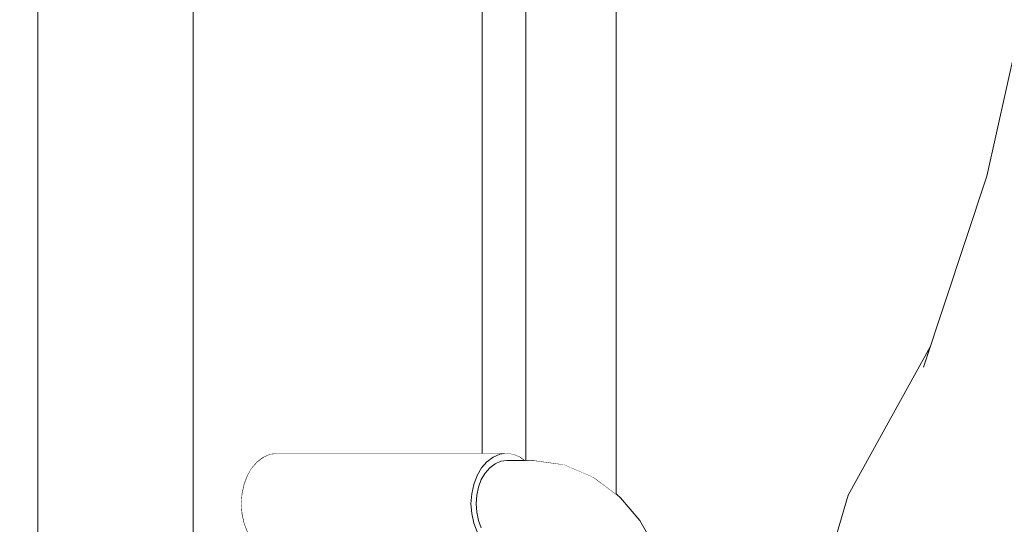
# Model space of a CAD drawing. Header units: millimetres. Extents: x 90539 to 127778, y -34922 to 14506.
# Tile 127 of 256: x 110473 to 110745, y 914 to 1054. Entities that reach past the tile are written whole.
import ezdxf

# ---------------------------------------------------------------- set-up
doc = ezdxf.new("R2010")
doc.units = ezdxf.units.MM
doc.header["$MEASUREMENT"] = 0
doc.linetypes.add('Wipeout_Contour', pattern=[1000, 0, -1000])
for name, color, linetype in [('Nowe_A-Armatura', 7, 'Continuous'), ('Nowe_A-Niepełnosprawni', 7, 'Continuous'), ('Nowe_A-Wymiary-Zewnętrzne', 7, 'Continuous'), ('Nowe_A-Ściany-Działowe', 7, 'Continuous'), ('Nowe_Drzwi Archicad', 7, 'Continuous')]:
    doc.layers.add(name, color=color, linetype=linetype)
for name, color, linetype, lineweight in [('Nowe_A-Armatura_Nr_pióra__24', 7, 'Continuous', 15), ('Nowe_A-Niepełnosprawni_Nr_pióra__4', 7, 'Continuous', 13), ('Nowe_A-Wymiary-Zewnętrzne_Nr_pióra__46', 5, 'Continuous', 15), ('Nowe_Drzwi Archicad_Nr_pióra__3', 7, 'Continuous', 13)]:
    doc.layers.add(name, color=color, linetype=linetype, lineweight=lineweight)
doc.layers.add('Nowe_A-Wymiary-Zewnętrzne_Nr_pióra__45', color=7, linetype='Continuous', lineweight=15, true_color=0x40a5ff)
doc.layers.add('Nowe_A-Wymiary-Zewnętrzne_Nr_pióra__85', color=7, linetype='Continuous', lineweight=13, true_color=0x80c2ff)
doc.styles.add('STYL_AUTOMATYCZNY_2', font='arial.ttf')
doc.dimstyles.new('STYL_AUTOMATYCZNY__1', dxfattribs={"dimtxt": 125, "dimasz": 47.5, "dimexe": 0.18, "dimexo": 20, "dimgap": 0, "dimtad": 1, "dimdec": 1, "dimlfac": 0.1, "dimzin": 0, "dimdsep": 46, "dimtxsty": 'STYL_AUTOMATYCZNY_2', "dimblk": 'ARROWHEAD_11', "dimblk1": 'ARROWHEAD_11', "dimblk2": 'ARROWHEAD_11', "dimcen": 0.09, "dimclrd": 256, "dimclre": 256, "dimclrt": 5, "dimadec": 1, "dimazin": 0, "dimtfac": 1, "dimtdec": 4, "dimtmove": 0, "dimatfit": 3, "dimfxl": 0, "dimtolj": 1, "dimtzin": 0, "dimarcsym": 0})

# ---------------------------------------------------------------- blocks, each defined once
blk = doc.blocks.new('ElemPrzekroju_23')
at = {"color": 254, "linetype": 'Wipeout_Contour', "lineweight": 0, "ltscale": 332250.016032}
blk.add_wipeout([(110750.65, 1039.25), (110740.19, 1010.7), (110745.04, 1010.73)], dxfattribs=at).dxf.layer = 'Nowe_A-Niepełnosprawni'
at = {"color": 254, "linetype": 'Wipeout_Contour', "lineweight": 0, "ltscale": 442314.116045}
blk.add_wipeout([(110541.8, 933.73), (110605.44, 933.73), (110607.37, 934), (110543.73, 934)], dxfattribs=at).dxf.layer = 'Nowe_A-Niepełnosprawni'
at = {"color": 254, "linetype": 'Wipeout_Contour', "lineweight": 0, "ltscale": 442428.55456}
blk.add_wipeout([(110606.44, 915.41), (110599.53, 915.41), (110600.32, 913.33), (110607.16, 913.33)], dxfattribs=at).dxf.layer = 'Nowe_A-Niepełnosprawni'
at = {"color": 254, "linetype": 'Wipeout_Contour', "lineweight": 0, "ltscale": 442582.541615}
blk.add_wipeout([(110640.47, 916.81), (110638.7, 916.65), (110643.26, 908.79), (110645.05, 908.92)], dxfattribs=at).dxf.layer = 'Nowe_A-Niepełnosprawni'
at = {"color": 254, "linetype": 'Wipeout_Contour', "lineweight": 0, "ltscale": 332228.877559}
blk.add_wipeout([(110730.5, 951.11), (110745.04, 1010.73), (110740.19, 1010.7)], dxfattribs=at).dxf.layer = 'Nowe_A-Niepełnosprawni'
at = {"color": 254, "linetype": 'Wipeout_Contour', "lineweight": 0, "ltscale": 442426.241425}
blk.add_wipeout([(110606.04, 917.66), (110599.05, 917.66), (110599.53, 915.41), (110606.44, 915.41)], dxfattribs=at).dxf.layer = 'Nowe_A-Niepełnosprawni'
at = {"color": 254, "linetype": 'Wipeout_Contour', "lineweight": 0, "ltscale": 442589.156425}
blk.add_wipeout([(110642.01, 916.65), (110640.47, 916.81), (110645.05, 908.92), (110646.57, 908.79)], dxfattribs=at).dxf.layer = 'Nowe_A-Niepełnosprawni'
at = {"color": 254, "linetype": 'Wipeout_Contour', "lineweight": 0, "ltscale": 332253.25378}
blk.add_wipeout([(110740.19, 1010.7), (110750.65, 1039.25), (110748.24, 1046.65)], dxfattribs=at).dxf.layer = 'Nowe_A-Niepełnosprawni'
at = {"color": 254, "linetype": 'Wipeout_Contour', "lineweight": 0, "ltscale": 332169.844956}
blk.add_wipeout([(110722.64, 957.77), (110704.81, 924.02), (110730.5, 951.11)], dxfattribs=at).dxf.layer = 'Nowe_A-Niepełnosprawni'
at = {"color": 254, "linetype": 'Wipeout_Contour', "lineweight": 0, "ltscale": 442562.512936}
blk.add_wipeout([(110640.47, 916.81), (110634.89, 923.28), (110633.15, 923.09), (110638.7, 916.65)], dxfattribs=at).dxf.layer = 'Nowe_A-Niepełnosprawni'
at = {"color": 254, "linetype": 'Wipeout_Contour', "lineweight": 0, "ltscale": 442425.18459}
blk.add_wipeout([(110605.96, 920), (110598.89, 920), (110599.05, 917.66), (110606.04, 917.66)], dxfattribs=at).dxf.layer = 'Nowe_A-Niepełnosprawni'
at = {"color": 254, "linetype": 'Wipeout_Contour', "lineweight": 0, "ltscale": 442452.130255}
blk.add_wipeout([(110611.48, 914.71), (110606.44, 915.41), (110607.16, 913.33), (110611.98, 912.66)], dxfattribs=at).dxf.layer = 'Nowe_A-Niepełnosprawni'
at = {"color": 254, "linetype": 'Wipeout_Contour', "lineweight": 0, "ltscale": 332236.718861}
blk.add_wipeout([(110717.07, 923.96), (110753.92, 907.7), (110754.64, 940.64)], dxfattribs=at).dxf.layer = 'Nowe_A-Niepełnosprawni'
at = {"color": 254, "linetype": 'Wipeout_Contour', "lineweight": 0, "ltscale": 442425.447609}
blk.add_wipeout([(110606.2, 922.34), (110599.05, 922.34), (110598.89, 920), (110605.96, 920)], dxfattribs=at).dxf.layer = 'Nowe_A-Niepełnosprawni'
at = {"color": 254, "linetype": 'Wipeout_Contour', "lineweight": 0, "ltscale": 442450.413273}
blk.add_wipeout([(110611.31, 916.92), (110606.04, 917.66), (110606.44, 915.41), (110611.48, 914.71)], dxfattribs=at).dxf.layer = 'Nowe_A-Niepełnosprawni'
at = {"color": 254, "linetype": 'Wipeout_Contour', "lineweight": 0, "ltscale": 442575.045389}
blk.add_wipeout([(110638.7, 916.65), (110636.77, 916.16), (110641.26, 908.41), (110643.26, 908.79)], dxfattribs=at).dxf.layer = 'Nowe_A-Niepełnosprawni'
at = {"color": 254, "linetype": 'Wipeout_Contour', "lineweight": 0, "ltscale": 332164.19598}
blk.add_wipeout([(110704.81, 924.02), (110717.07, 923.96), (110730.5, 951.11)], dxfattribs=at).dxf.layer = 'Nowe_A-Niepełnosprawni'
at = {"color": 254, "linetype": 'Wipeout_Contour', "lineweight": 0, "ltscale": 442426.974495}
blk.add_wipeout([(110606.76, 924.59), (110599.53, 924.59), (110599.05, 922.34), (110606.2, 922.34)], dxfattribs=at).dxf.layer = 'Nowe_A-Niepełnosprawni'
at = {"color": 254, "linetype": 'Wipeout_Contour', "lineweight": 0, "ltscale": 442450.050575}
blk.add_wipeout([(110611.47, 919.23), (110605.96, 920), (110606.04, 917.66), (110611.31, 916.92)], dxfattribs=at).dxf.layer = 'Nowe_A-Niepełnosprawni'
at = {"color": 254, "linetype": 'Wipeout_Contour', "lineweight": 0, "ltscale": 442594.635219}
blk.add_wipeout([(110643.26, 916.16), (110642.01, 916.65), (110646.57, 908.79), (110647.76, 908.41)], dxfattribs=at).dxf.layer = 'Nowe_A-Niepełnosprawni'
at = {"color": 254, "linetype": 'Wipeout_Contour', "lineweight": 0, "ltscale": 332206.224993}
blk.add_wipeout([(110722.64, 957.77), (110730.5, 951.11), (110740.19, 1010.7)], dxfattribs=at).dxf.layer = 'Nowe_A-Niepełnosprawni'
at = {"color": 254, "linetype": 'Wipeout_Contour', "lineweight": 0, "ltscale": 442429.729727}
blk.add_wipeout([(110607.62, 926.67), (110600.32, 926.67), (110599.53, 924.59), (110606.76, 924.59)], dxfattribs=at).dxf.layer = 'Nowe_A-Niepełnosprawni'
at = {"color": 254, "linetype": 'Wipeout_Contour', "lineweight": 0, "ltscale": 332135.453256}
blk.add_wipeout([(110698.59, 903.57), (110720.67, 895.87), (110704.81, 924.02)], dxfattribs=at).dxf.layer = 'Nowe_A-Niepełnosprawni'
at = {"color": 254, "linetype": 'Wipeout_Contour', "lineweight": 0, "ltscale": 442450.965556}
blk.add_wipeout([(110611.96, 921.54), (110606.2, 922.34), (110605.96, 920), (110611.47, 919.23)], dxfattribs=at).dxf.layer = 'Nowe_A-Niepełnosprawni'
at = {"color": 254, "linetype": 'Wipeout_Contour', "lineweight": 0, "ltscale": 442569.127415}
blk.add_wipeout([(110642.01, 916.65), (110636.46, 923.09), (110634.89, 923.28), (110640.47, 916.81)], dxfattribs=at).dxf.layer = 'Nowe_A-Niepełnosprawni'
at = {"color": 254, "linetype": 'Wipeout_Contour', "lineweight": 0, "ltscale": 332253.118365}
blk.add_wipeout([(110745.04, 1010.73), (110730.5, 951.11), (110764.31, 998.28)], dxfattribs=at).dxf.layer = 'Nowe_A-Niepełnosprawni'
at = {"color": 254, "linetype": 'Wipeout_Contour', "lineweight": 0, "ltscale": 442538.870326}
blk.add_wipeout([(110634.89, 923.28), (110628.53, 928.1), (110626.81, 927.88), (110633.15, 923.09)], dxfattribs=at).dxf.layer = 'Nowe_A-Niepełnosprawni'
at = {"color": 254, "linetype": 'Wipeout_Contour', "lineweight": 0, "ltscale": 332153.619368}
blk.add_wipeout([(110704.81, 924.02), (110720.67, 895.87), (110717.07, 923.96)], dxfattribs=at).dxf.layer = 'Nowe_A-Niepełnosprawni'
at = {"color": 254, "linetype": 'Wipeout_Contour', "lineweight": 0, "ltscale": 442598.767071}
blk.add_wipeout([(110648.57, 907.79), (110644.17, 915.37), (110643.26, 916.16), (110647.76, 908.41)], dxfattribs=at).dxf.layer = 'Nowe_A-Niepełnosprawni'
at = {"layer": 'Nowe_A-Niepełnosprawni_Nr_pióra__4', "color": 7, "linetype": 'Continuous', "lineweight": 13}
blk.add_line((110748.24, 1046.65), (110740.19, 1010.7), dxfattribs=at)
at = {"color": 254, "linetype": 'Wipeout_Contour', "lineweight": 0, "ltscale": 332203.261902}
blk.add_wipeout([(110720.67, 895.87), (110753.92, 907.7), (110717.07, 923.96)], dxfattribs=at).dxf.layer = 'Nowe_A-Niepełnosprawni'
at = {"color": 254, "linetype": 'Wipeout_Contour', "lineweight": 0, "ltscale": 442555.194039}
blk.add_wipeout([(110633.15, 923.09), (110631.29, 922.52), (110636.77, 916.16), (110638.7, 916.65)], dxfattribs=at).dxf.layer = 'Nowe_A-Niepełnosprawni'
at = {"color": 254, "linetype": 'Wipeout_Contour', "lineweight": 0, "ltscale": 332214.289005}
blk.add_wipeout([(110717.07, 923.96), (110754.64, 940.64), (110730.5, 951.11)], dxfattribs=at).dxf.layer = 'Nowe_A-Niepełnosprawni'
at = {"color": 254, "linetype": 'Wipeout_Contour', "lineweight": 0, "ltscale": 442566.956248}
blk.add_wipeout([(110641.26, 908.41), (110636.77, 916.16), (110634.74, 915.37), (110639.14, 907.79)], dxfattribs=at).dxf.layer = 'Nowe_A-Niepełnosprawni'
at = {"color": 254, "linetype": 'Wipeout_Contour', "lineweight": 0, "ltscale": 332261.813714}
blk.add_wipeout([(110764.31, 998.28), (110730.5, 951.11), (110754.64, 940.64)], dxfattribs=at).dxf.layer = 'Nowe_A-Niepełnosprawni'
at = {"color": 254, "linetype": 'Wipeout_Contour', "lineweight": 0, "ltscale": 332160.793215}
blk.add_wipeout([(110701.86, 922.35), (110722.64, 957.77), (110724.53, 963.45)], dxfattribs=at).dxf.layer = 'Nowe_A-Niepełnosprawni'
at = {"color": 254, "linetype": 'Wipeout_Contour', "lineweight": 0, "ltscale": 442574.782928}
blk.add_wipeout([(110643.26, 916.16), (110637.78, 922.52), (110636.46, 923.09), (110642.01, 916.65)], dxfattribs=at).dxf.layer = 'Nowe_A-Niepełnosprawni'
at = {"color": 254, "linetype": 'Wipeout_Contour', "lineweight": 0, "ltscale": 442545.484602}
blk.add_wipeout([(110636.46, 923.09), (110630.12, 927.88), (110628.53, 928.1), (110634.89, 923.28)], dxfattribs=at).dxf.layer = 'Nowe_A-Niepełnosprawni'
at = {"color": 254, "linetype": 'Wipeout_Contour', "lineweight": 0, "ltscale": 332116.62327}
blk.add_wipeout([(110698.59, 903.57), (110704.81, 924.02), (110701.86, 922.35)], dxfattribs=at).dxf.layer = 'Nowe_A-Niepełnosprawni'
at = {"color": 254, "linetype": 'Wipeout_Contour', "lineweight": 0, "ltscale": 332141.510705}
blk.add_wipeout([(110722.64, 957.77), (110701.86, 922.35), (110704.81, 924.02)], dxfattribs=at).dxf.layer = 'Nowe_A-Niepełnosprawni'
at = {"color": 254, "linetype": 'Wipeout_Contour', "lineweight": 0, "ltscale": 442512.5214}
blk.add_wipeout([(110628.53, 928.1), (110621.62, 931.06), (110619.94, 930.83), (110626.81, 927.88)], dxfattribs=at).dxf.layer = 'Nowe_A-Niepełnosprawni'
at = {"layer": 'Nowe_A-Niepełnosprawni_Nr_pióra__4', "color": 7, "linetype": 'Continuous', "lineweight": 13}
blk.add_line((110740.19, 1010.7), (110722.64, 957.77), dxfattribs=at)
at = {"color": 254, "linetype": 'Wipeout_Contour', "lineweight": 0, "ltscale": 442531.760561}
blk.add_wipeout([(110633.15, 923.09), (110626.81, 927.88), (110625.03, 927.25), (110631.29, 922.52)], dxfattribs=at).dxf.layer = 'Nowe_A-Niepełnosprawni'
at = {"color": 254, "linetype": 'Wipeout_Contour', "lineweight": 0, "ltscale": 332107.698443}
blk.add_wipeout([(110701.86, 922.35), (110695.99, 902.62), (110698.59, 903.57)], dxfattribs=at).dxf.layer = 'Nowe_A-Niepełnosprawni'
at = {"layer": 'Nowe_A-Niepełnosprawni_Nr_pióra__4', "color": 7, "linetype": 'Continuous', "lineweight": 13}
for p, q in [((110701.86, 922.35), (110724.53, 963.45)), ((110695.99, 902.62), (110701.86, 922.35))]:
    blk.add_line(p, q, dxfattribs=at)
at = {"color": 254, "linetype": 'Wipeout_Contour', "lineweight": 0, "ltscale": 442547.452397}
blk.add_wipeout([(110631.29, 922.52), (110629.38, 921.6), (110634.74, 915.37), (110636.77, 916.16)], dxfattribs=at).dxf.layer = 'Nowe_A-Niepełnosprawni'
at = {"color": 254, "linetype": 'Wipeout_Contour', "lineweight": 0, "ltscale": 442558.585376}
blk.add_wipeout([(110639.14, 907.79), (110634.74, 915.37), (110632.71, 914.31), (110636.97, 906.96)], dxfattribs=at).dxf.layer = 'Nowe_A-Niepełnosprawni'
at = {"color": 254, "linetype": 'Wipeout_Contour', "lineweight": 0, "ltscale": 442579.261831}
blk.add_wipeout([(110644.17, 915.37), (110638.81, 921.6), (110637.78, 922.52), (110643.26, 916.16)], dxfattribs=at).dxf.layer = 'Nowe_A-Niepełnosprawni'
at = {"layer": 'Nowe_A-Niepełnosprawni_Nr_pióra__4', "color": 7, "linetype": 'Continuous', "lineweight": 13}
blk.add_line((110644.17, 915.37), (110648.57, 907.79), dxfattribs=at)
at = {"color": 254, "linetype": 'Wipeout_Contour', "lineweight": 0, "ltscale": 442551.348875}
blk.add_wipeout([(110637.78, 922.52), (110631.53, 927.25), (110630.12, 927.88), (110636.46, 923.09)], dxfattribs=at).dxf.layer = 'Nowe_A-Niepełnosprawni'
at = {"layer": 'Nowe_A-Niepełnosprawni_Nr_pióra__4', "color": 7, "linetype": 'Continuous', "lineweight": 13}
for q in [(110637.78, 922.52), (110644.17, 915.37)]:
    blk.add_line((110638.81, 921.6), q, dxfattribs=at)
at = {"color": 254, "linetype": 'Wipeout_Contour', "lineweight": 0, "ltscale": 442519.135558}
blk.add_wipeout([(110630.12, 927.88), (110623.25, 930.83), (110621.62, 931.06), (110628.53, 928.1)], dxfattribs=at).dxf.layer = 'Nowe_A-Niepełnosprawni'
at = {"color": 254, "linetype": 'Wipeout_Contour', "lineweight": 0, "ltscale": 442485.301922}
blk.add_wipeout([(110621.62, 931.06), (110614.86, 932), (110613.2, 931.77), (110619.94, 930.83)], dxfattribs=at).dxf.layer = 'Nowe_A-Niepełnosprawni'
at = {"color": 254, "linetype": 'Wipeout_Contour', "lineweight": 0, "ltscale": 442456.843869}
blk.add_wipeout([(110614.86, 932), (110607.37, 932), (110605.72, 931.77), (110613.2, 931.77)], dxfattribs=at).dxf.layer = 'Nowe_A-Niepełnosprawni'
at = {"color": 254, "linetype": 'Wipeout_Contour', "lineweight": 0, "ltscale": 442505.64461}
blk.add_wipeout([(110626.81, 927.88), (110619.94, 930.83), (110618.25, 930.16), (110625.03, 927.25)], dxfattribs=at).dxf.layer = 'Nowe_A-Niepełnosprawni'
at = {"color": 254, "linetype": 'Wipeout_Contour', "lineweight": 0, "ltscale": 442478.639807}
blk.add_wipeout([(110619.94, 930.83), (110613.2, 931.77), (110611.58, 931.09), (110618.25, 930.16)], dxfattribs=at).dxf.layer = 'Nowe_A-Niepełnosprawni'
at = {"color": 254, "linetype": 'Wipeout_Contour', "lineweight": 0, "ltscale": 442524.428936}
blk.add_wipeout([(110631.29, 922.52), (110625.03, 927.25), (110623.26, 926.22), (110629.38, 921.6)], dxfattribs=at).dxf.layer = 'Nowe_A-Niepełnosprawni'
at = {"color": 254, "linetype": 'Wipeout_Contour', "lineweight": 0, "ltscale": 442450.304369}
blk.add_wipeout([(110613.2, 931.77), (110605.72, 931.77), (110604.12, 931.09), (110611.58, 931.09)], dxfattribs=at).dxf.layer = 'Nowe_A-Niepełnosprawni'
at = {"color": 254, "linetype": 'Wipeout_Contour', "lineweight": 0, "ltscale": 442498.769859}
blk.add_wipeout([(110625.03, 927.25), (110618.25, 930.16), (110616.63, 929.06), (110623.26, 926.22)], dxfattribs=at).dxf.layer = 'Nowe_A-Niepełnosprawni'
at = {"color": 254, "linetype": 'Wipeout_Contour', "lineweight": 0, "ltscale": 442539.585839}
blk.add_wipeout([(110629.38, 921.6), (110627.51, 920.35), (110632.71, 914.31), (110634.74, 915.37)], dxfattribs=at).dxf.layer = 'Nowe_A-Niepełnosprawni'
at = {"layer": 'Nowe_A-Niepełnosprawni_Nr_pióra__4', "color": 7, "linetype": 'Continuous', "lineweight": 13}
for p, q in [((110623.25, 930.83), (110621.62, 931.06)), ((110631.53, 927.25), (110637.78, 922.52))]:
    blk.add_line(p, q, dxfattribs=at)
at = {"color": 254, "linetype": 'Wipeout_Contour', "lineweight": 0, "ltscale": 442306.521577}
blk.add_wipeout([(110539.94, 932.93), (110603.58, 932.93), (110605.44, 933.73), (110541.8, 933.73)], dxfattribs=at).dxf.layer = 'Nowe_A-Niepełnosprawni'
at = {"color": 254, "linetype": 'Wipeout_Contour', "lineweight": 0, "ltscale": 442472.187534}
blk.add_wipeout([(110618.25, 930.16), (110611.58, 931.09), (110610.07, 929.98), (110616.63, 929.06)], dxfattribs=at).dxf.layer = 'Nowe_A-Niepełnosprawni'
at = {"color": 254, "linetype": 'Wipeout_Contour', "lineweight": 0, "ltscale": 442517.157523}
blk.add_wipeout([(110629.38, 921.6), (110623.26, 926.22), (110621.57, 924.83), (110627.51, 920.35)], dxfattribs=at).dxf.layer = 'Nowe_A-Niepełnosprawni'
at = {"layer": 'Nowe_A-Niepełnosprawni_Nr_pióra__4', "color": 7, "linetype": 'Continuous', "lineweight": 13}
blk.add_line((110631.53, 927.25), (110630.12, 927.88), dxfattribs=at)
at = {"color": 254, "linetype": 'Wipeout_Contour', "lineweight": 0, "ltscale": 442492.161665}
blk.add_wipeout([(110623.26, 926.22), (110616.63, 929.06), (110615.14, 927.59), (110621.57, 924.83)], dxfattribs=at).dxf.layer = 'Nowe_A-Niepełnosprawni'
at = {"color": 254, "linetype": 'Wipeout_Contour', "lineweight": 0, "ltscale": 442433.607399}
blk.add_wipeout([(110608.74, 928.49), (110601.37, 928.49), (110600.32, 926.67), (110607.62, 926.67)], dxfattribs=at).dxf.layer = 'Nowe_A-Niepełnosprawni'
at = {"color": 254, "linetype": 'Wipeout_Contour', "lineweight": 0, "ltscale": 442531.896978}
blk.add_wipeout([(110627.51, 920.35), (110625.73, 918.83), (110630.74, 913.02), (110632.71, 914.31)], dxfattribs=at).dxf.layer = 'Nowe_A-Niepełnosprawni'
at = {"layer": 'Nowe_A-Niepełnosprawni_Nr_pióra__4', "color": 7, "linetype": 'Continuous', "lineweight": 13}
blk.add_line((110623.25, 930.83), (110630.12, 927.88), dxfattribs=at)
at = {"color": 254, "linetype": 'Wipeout_Contour', "lineweight": 0, "ltscale": 442438.458437}
blk.add_wipeout([(110610.07, 929.98), (110602.66, 929.98), (110601.37, 928.49), (110608.74, 928.49)], dxfattribs=at).dxf.layer = 'Nowe_A-Niepełnosprawni'
at = {"color": 254, "linetype": 'Wipeout_Contour', "lineweight": 0, "ltscale": 442510.226074}
blk.add_wipeout([(110627.51, 920.35), (110621.57, 924.83), (110620.02, 923.14), (110625.73, 918.83)], dxfattribs=at).dxf.layer = 'Nowe_A-Niepełnosprawni'
at = {"color": 254, "linetype": 'Wipeout_Contour', "lineweight": 0, "ltscale": 442444.096342}
blk.add_wipeout([(110611.58, 931.09), (110604.12, 931.09), (110602.66, 929.98), (110610.07, 929.98)], dxfattribs=at).dxf.layer = 'Nowe_A-Niepełnosprawni'
at = {"color": 254, "linetype": 'Wipeout_Contour', "lineweight": 0, "ltscale": 442524.681578}
blk.add_wipeout([(110625.73, 918.83), (110624.13, 917.1), (110628.91, 911.55), (110630.74, 913.02)], dxfattribs=at).dxf.layer = 'Nowe_A-Niepełnosprawni'
at = {"color": 254, "linetype": 'Wipeout_Contour', "lineweight": 0, "ltscale": 442299.349429}
blk.add_wipeout([(110538.23, 931.64), (110601.87, 931.64), (110603.58, 932.93), (110539.94, 932.93)], dxfattribs=at).dxf.layer = 'Nowe_A-Niepełnosprawni'
at = {"color": 254, "linetype": 'Wipeout_Contour', "lineweight": 0, "ltscale": 442466.193304}
blk.add_wipeout([(110616.63, 929.06), (110610.07, 929.98), (110608.74, 928.49), (110615.14, 927.59)], dxfattribs=at).dxf.layer = 'Nowe_A-Niepełnosprawni'
at = {"layer": 'Nowe_A-Niepełnosprawni_Nr_pióra__4', "color": 7, "linetype": 'Continuous', "lineweight": 13}
for p, q in [((110543.73, 934), (110541.8, 933.73)), ((110614.86, 932), (110621.62, 931.06))]:
    blk.add_line(p, q, dxfattribs=at)
at = {"color": 254, "linetype": 'Wipeout_Contour', "lineweight": 0, "ltscale": 442292.875275}
blk.add_wipeout([(110536.73, 929.9), (110600.37, 929.9), (110601.87, 931.64), (110538.23, 931.64)], dxfattribs=at).dxf.layer = 'Nowe_A-Niepełnosprawni'
at = {"color": 254, "linetype": 'Wipeout_Contour', "lineweight": 0, "ltscale": 442486.074301}
blk.add_wipeout([(110621.57, 924.83), (110615.14, 927.59), (110613.83, 925.8), (110620.02, 923.14)], dxfattribs=at).dxf.layer = 'Nowe_A-Niepełnosprawni'
at = {"layer": 'Nowe_A-Niepełnosprawni_Nr_pióra__4', "color": 7, "linetype": 'Continuous', "lineweight": 13}
for p, q in [((110539.94, 932.93), (110538.23, 931.64)), ((110541.8, 933.73), (110539.94, 932.93))]:
    blk.add_line(p, q, dxfattribs=at)
at = {"color": 254, "linetype": 'Wipeout_Contour', "lineweight": 0, "ltscale": 442287.347984}
blk.add_wipeout([(110536.73, 929.9), (110535.5, 927.78), (110599.14, 927.78), (110600.37, 929.9)], dxfattribs=at).dxf.layer = 'Nowe_A-Niepełnosprawni'
at = {"color": 254, "linetype": 'Wipeout_Contour', "lineweight": 0, "ltscale": 442453.124541}
blk.add_wipeout([(110612.76, 923.76), (110606.76, 924.59), (110606.2, 922.34), (110611.96, 921.54)], dxfattribs=at).dxf.layer = 'Nowe_A-Niepełnosprawni'
at = {"color": 254, "linetype": 'Wipeout_Contour', "lineweight": 0, "ltscale": 442503.90125}
blk.add_wipeout([(110625.73, 918.83), (110620.02, 923.14), (110618.68, 921.22), (110624.13, 917.1)], dxfattribs=at).dxf.layer = 'Nowe_A-Niepełnosprawni'
at = {"layer": 'Nowe_A-Niepełnosprawni_Nr_pióra__4', "color": 7, "linetype": 'Continuous', "lineweight": 13}
blk.add_line((110538.23, 931.64), (110536.73, 929.9), dxfattribs=at)
at = {"color": 254, "linetype": 'Wipeout_Contour', "lineweight": 0, "ltscale": 442282.980046}
blk.add_wipeout([(110534.59, 925.36), (110598.23, 925.36), (110599.14, 927.78), (110535.5, 927.78)], dxfattribs=at).dxf.layer = 'Nowe_A-Niepełnosprawni'
at = {"color": 254, "linetype": 'Wipeout_Contour', "lineweight": 0, "ltscale": 442456.474875}
blk.add_wipeout([(110613.83, 925.8), (110607.62, 926.67), (110606.76, 924.59), (110612.76, 923.76)], dxfattribs=at).dxf.layer = 'Nowe_A-Niepełnosprawni'
at = {"color": 254, "linetype": 'Wipeout_Contour', "lineweight": 0, "ltscale": 442518.217172}
blk.add_wipeout([(110624.13, 917.1), (110622.76, 915.21), (110627.3, 909.95), (110628.91, 911.55)], dxfattribs=at).dxf.layer = 'Nowe_A-Niepełnosprawni'
at = {"layer": 'Nowe_A-Niepełnosprawni_Nr_pióra__4', "color": 7, "linetype": 'Continuous', "lineweight": 13}
blk.add_line((110536.73, 929.9), (110535.5, 927.78), dxfattribs=at)
at = {"color": 254, "linetype": 'Wipeout_Contour', "lineweight": 0, "ltscale": 442460.887714}
blk.add_wipeout([(110615.14, 927.59), (110608.74, 928.49), (110607.62, 926.67), (110613.83, 925.8)], dxfattribs=at).dxf.layer = 'Nowe_A-Niepełnosprawni'
at = {"color": 254, "linetype": 'Wipeout_Contour', "lineweight": 0, "ltscale": 442279.939388}
blk.add_wipeout([(110534.59, 925.36), (110534.02, 922.73), (110597.66, 922.73), (110598.23, 925.36)], dxfattribs=at).dxf.layer = 'Nowe_A-Niepełnosprawni'
at = {"layer": 'Nowe_A-Niepełnosprawni_Nr_pióra__4', "color": 7, "linetype": 'Continuous', "lineweight": 13}
blk.add_line((110535.5, 927.78), (110534.59, 925.36), dxfattribs=at)
at = {"color": 254, "linetype": 'Wipeout_Contour', "lineweight": 0, "ltscale": 442480.741999}
blk.add_wipeout([(110620.02, 923.14), (110613.83, 925.8), (110612.76, 923.76), (110618.68, 921.22)], dxfattribs=at).dxf.layer = 'Nowe_A-Niepełnosprawni'
at = {"color": 254, "linetype": 'Wipeout_Contour', "lineweight": 0, "ltscale": 442278.342917}
blk.add_wipeout([(110533.83, 920), (110597.47, 920), (110597.66, 922.73), (110534.02, 922.73)], dxfattribs=at).dxf.layer = 'Nowe_A-Niepełnosprawni'
at = {"layer": 'Nowe_A-Niepełnosprawni_Nr_pióra__4', "color": 7, "linetype": 'Continuous', "lineweight": 13}
blk.add_line((110534.59, 925.36), (110534.02, 922.73), dxfattribs=at)
at = {"color": 254, "linetype": 'Wipeout_Contour', "lineweight": 0, "ltscale": 442498.426365}
blk.add_wipeout([(110624.13, 917.1), (110618.68, 921.22), (110617.58, 919.13), (110622.76, 915.21)], dxfattribs=at).dxf.layer = 'Nowe_A-Niepełnosprawni'
at = {"color": 254, "linetype": 'Wipeout_Contour', "lineweight": 0, "ltscale": 442278.252014}
blk.add_wipeout([(110597.47, 920), (110533.83, 920), (110534.02, 917.27), (110597.66, 917.27)], dxfattribs=at).dxf.layer = 'Nowe_A-Niepełnosprawni'
at = {"layer": 'Nowe_A-Niepełnosprawni_Nr_pióra__4', "color": 7, "linetype": 'Continuous', "lineweight": 13}
blk.add_line((110534.02, 922.73), (110533.83, 920), dxfattribs=at)
at = {"color": 254, "linetype": 'Wipeout_Contour', "lineweight": 0, "ltscale": 442279.670175}
blk.add_wipeout([(110597.66, 917.27), (110534.02, 917.27), (110534.59, 914.64), (110598.23, 914.64)], dxfattribs=at).dxf.layer = 'Nowe_A-Niepełnosprawni'
at = {"color": 254, "linetype": 'Wipeout_Contour', "lineweight": 0, "ltscale": 442471.046028}
blk.add_wipeout([(110616.18, 912.69), (110611.48, 914.71), (110611.98, 912.66), (110616.4, 910.77)], dxfattribs=at).dxf.layer = 'Nowe_A-Niepełnosprawni'
at = {"color": 254, "linetype": 'Wipeout_Contour', "lineweight": 0, "ltscale": 442512.752386}
blk.add_wipeout([(110622.76, 915.21), (110621.67, 913.26), (110625.96, 908.28), (110627.3, 909.95)], dxfattribs=at).dxf.layer = 'Nowe_A-Niepełnosprawni'
at = {"layer": 'Nowe_A-Niepełnosprawni_Nr_pióra__4', "color": 7, "linetype": 'Continuous', "lineweight": 13}
blk.add_line((110533.83, 920), (110534.02, 917.27), dxfattribs=at)
at = {"color": 254, "linetype": 'Wipeout_Contour', "lineweight": 0, "ltscale": 442470.40425}
blk.add_wipeout([(110616.31, 914.78), (110611.31, 916.92), (110611.48, 914.71), (110616.18, 912.69)], dxfattribs=at).dxf.layer = 'Nowe_A-Niepełnosprawni'
at = {"color": 254, "linetype": 'Wipeout_Contour', "lineweight": 0, "ltscale": 442282.54287}
blk.add_wipeout([(110598.23, 914.64), (110534.59, 914.64), (110535.5, 912.22), (110599.14, 912.22)], dxfattribs=at).dxf.layer = 'Nowe_A-Niepełnosprawni'
at = {"layer": 'Nowe_A-Niepełnosprawni_Nr_pióra__4', "color": 7, "linetype": 'Continuous', "lineweight": 13}
for p, q in [((110534.02, 917.27), (110534.59, 914.64)), ((110534.59, 914.64), (110535.5, 912.22))]:
    blk.add_line(p, q, dxfattribs=at)
at = {"color": 254, "linetype": 'Wipeout_Contour', "lineweight": 0, "ltscale": 442471.135807}
blk.add_wipeout([(110616.78, 916.96), (110611.47, 919.23), (110611.31, 916.92), (110616.31, 914.78)], dxfattribs=at).dxf.layer = 'Nowe_A-Niepełnosprawni'
at = {"color": 254, "linetype": 'Wipeout_Contour', "lineweight": 0, "ltscale": 442473.126305}
blk.add_wipeout([(110617.58, 919.13), (110611.96, 921.54), (110611.47, 919.23), (110616.78, 916.96)], dxfattribs=at).dxf.layer = 'Nowe_A-Niepełnosprawni'
at = {"color": 254, "linetype": 'Wipeout_Contour', "lineweight": 0, "ltscale": 442476.369936}
blk.add_wipeout([(110618.68, 921.22), (110612.76, 923.76), (110611.96, 921.54), (110617.58, 919.13)], dxfattribs=at).dxf.layer = 'Nowe_A-Niepełnosprawni'
at = {"color": 254, "linetype": 'Wipeout_Contour', "lineweight": 0, "ltscale": 4424287.268165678}
blk.add_wipeout([(110597.47, 920), (110597.66, 917.27), (110598.23, 914.64), (110599.14, 912.22), (110600.37, 910.1), (110601.87, 908.36), (110603.58, 907.07), (110605.44, 906.27), (110607.37, 906), (110609.3, 906.27), (110611.16, 907.07), (110612.4, 908), (110607.37, 908), (110605.72, 908.23), (110604.12, 908.91), (110602.66, 910.02), (110601.37, 911.51), (110600.32, 913.33), (110599.53, 915.41), (110599.05, 917.66), (110598.89, 920), (110599.05, 922.34), (110599.53, 924.59), (110600.32, 926.67), (110601.37, 928.49), (110602.66, 929.98), (110604.12, 931.09), (110605.72, 931.77), (110607.37, 932), (110612.4, 932), (110611.16, 932.93), (110609.3, 933.73), (110607.37, 934), (110605.44, 933.73), (110603.58, 932.93), (110601.87, 931.64), (110600.37, 929.9), (110599.14, 927.78), (110598.23, 925.36), (110597.66, 922.73)], dxfattribs=at).dxf.layer = 'Nowe_A-Niepełnosprawni'
at = {"color": 254, "linetype": 'Wipeout_Contour', "lineweight": 0, "ltscale": 442494.012001}
blk.add_wipeout([(110622.76, 915.21), (110617.58, 919.13), (110616.78, 916.96), (110621.67, 913.26)], dxfattribs=at).dxf.layer = 'Nowe_A-Niepełnosprawni'
at = {"layer": 'Nowe_A-Niepełnosprawni_Nr_pióra__4', "color": 7, "linetype": 'Continuous', "lineweight": 13}
for p, q in [((110543.73, 934), (110607.37, 934)), ((110603.58, 932.93), (110601.87, 931.64)), ((110605.44, 933.73), (110603.58, 932.93)), ((110605.72, 931.77), (110604.12, 931.09)), ((110607.37, 934), (110605.44, 933.73)), ((110607.37, 932), (110605.72, 931.77)), ((110609.3, 933.73), (110607.37, 934)), ((110607.37, 932), (110614.86, 932)), ((110611.16, 932.93), (110609.3, 933.73)), ((110612.4, 932), (110611.16, 932.93)), ((110600.37, 929.9), (110599.14, 927.78)), ((110601.87, 931.64), (110600.37, 929.9)), ((110602.66, 929.98), (110601.37, 928.49)), ((110604.12, 931.09), (110602.66, 929.98)), ((110599.14, 927.78), (110598.23, 925.36)), ((110600.32, 926.67), (110599.53, 924.59)), ((110601.37, 928.49), (110600.32, 926.67)), ((110598.23, 925.36), (110597.66, 922.73)), ((110599.53, 924.59), (110599.05, 922.34)), ((110597.66, 922.73), (110597.47, 920)), ((110599.05, 922.34), (110598.89, 920)), ((110597.47, 920), (110597.66, 917.27)), ((110598.89, 920), (110599.05, 917.66)), ((110597.66, 917.27), (110598.23, 914.64)), ((110599.05, 917.66), (110599.53, 915.41)), ((110599.53, 915.41), (110600.32, 913.33)), ((110598.23, 914.64), (110599.14, 912.22))]:
    blk.add_line(p, q, dxfattribs=at)
at = {"color": 254, "linetype": 'Wipeout_Contour', "lineweight": 0, "ltscale": 442488.99629}
blk.add_wipeout([(110620.91, 911.3), (110616.31, 914.78), (110616.18, 912.69), (110620.5, 909.42)], dxfattribs=at).dxf.layer = 'Nowe_A-Niepełnosprawni'
at = {"color": 254, "linetype": 'Wipeout_Contour', "lineweight": 0, "ltscale": 442490.827883}
blk.add_wipeout([(110621.67, 913.26), (110616.78, 916.96), (110616.31, 914.78), (110620.91, 911.3)], dxfattribs=at).dxf.layer = 'Nowe_A-Niepełnosprawni'
blk = doc.blocks.new('ElemPrzekroju_25')
at = {"color": 254, "linetype": 'Wipeout_Contour', "lineweight": 0, "ltscale": 6815411.693442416}
blk.add_wipeout([(109677.6, 2540), (109677.6, 2100), (110477.6, 2100), (110477.6, 519.19), (110503.66, 549.44), (110520.6, 562.24), (110520.6, 2117), (111654.6, 2117), (111654.6, 0), (111973.1, 0), (111973.1, 2.45), (111943.06, 2.45), (111910.44, 86.95), (111909.1, 94.15), (111909.1, 204.5), (111973.1, 204.5), (111973.1, 205.5), (111908.1, 205.5), (111908.1, 228.49), (111870.92, 228.49), (111870.92, 232.26), (111870.92, 232.76), (111870.9, 257.12), (111870.92, 260.3), (111870.92, 477.41), (111870.9, 514.77), (111870.92, 548.64), (111870.92, 566.63), (111870.72, 573.91), (111870.15, 590.35), (111869.58, 605.28), (111868.94, 621.57), (111868.28, 635.36), (111867.53, 651.5), (111866.73, 666.91), (111866.46, 675.53), (111870.87, 676.73), (111870.92, 687.28), (111870.92, 691.98), (111870.92, 692.51), (111908.1, 692.51), (111908.1, 717), (111918.49, 749.19), (111892.43, 753.66), (111890.42, 755.43), (111889.48, 757.69), (111889.61, 759.5), (111889.69, 759.95), (111890.43, 764.33), (111895.67, 795.02), (111896.27, 798.52), (111897.03, 800.85), (111898.43, 802.31), (111900.88, 803.3), (111934.17, 797.72), (111934, 797.19), (111947.82, 839.98), (111973.27, 839.98), (111973.27, 840), (112527.6, 840), (112527.6, 2540)], dxfattribs=at).dxf.layer = 'Nowe_A-Ściany-Działowe'
blk = doc.blocks.new('ElemPrzekroju_26')
at = {"color": 254, "linetype": 'Wipeout_Contour', "lineweight": 0, "ltscale": 884926.346968}
blk.add_wipeout([(110612.6, 2025), (110600.6, 2037), (110600.6, 934), (110607.37, 934), (110609.3, 933.73), (110611.16, 932.93), (110612.4, 932), (110612.6, 932)], dxfattribs=at).dxf.layer = 'Nowe_Drzwi Archicad'
at = {"color": 254, "linetype": 'Wipeout_Contour', "lineweight": 0, "ltscale": 2763828.684733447}
blk.add_wipeout([(110520.6, 562.24), (110540.33, 577.16), (110580.13, 594.24), (110600.6, 597.09), (110600.6, 906), (110543.73, 906), (110541.8, 906.27), (110539.94, 907.07), (110538.23, 908.36), (110536.73, 910.1), (110535.5, 912.22), (110534.59, 914.64), (110534.02, 917.27), (110533.83, 920), (110534.02, 922.73), (110534.59, 925.36), (110535.5, 927.78), (110536.73, 929.9), (110538.23, 931.64), (110539.94, 932.93), (110541.8, 933.73), (110543.73, 934), (110600.6, 934), (110600.6, 2037), (110520.6, 2117)], dxfattribs=at).dxf.layer = 'Nowe_Drzwi Archicad'
at = {"color": 254, "linetype": 'Wipeout_Contour', "lineweight": 0, "ltscale": 995685.371222}
blk.add_wipeout([(110612.6, 2000), (110612.6, 932), (110614.86, 932), (110621.62, 931.06), (110623.25, 930.83), (110630.12, 927.88), (110631.53, 927.25), (110637.6, 922.66), (110637.6, 2000)], dxfattribs=at).dxf.layer = 'Nowe_Drzwi Archicad'
at = {"layer": 'Nowe_Drzwi Archicad_Nr_pióra__3', "color": 7, "linetype": 'Continuous', "lineweight": 13}
for p, q in [((110520.6, 562.24), (110520.6, 2117)), ((110600.6, 2037), (110600.6, 934)), ((110612.6, 2025), (110612.6, 932)), ((110637.6, 2000), (110637.6, 922.66))]:
    blk.add_line(p, q, dxfattribs=at)
blk = doc.blocks.new('ElemPrzekroju_165')
at = {"layer": 'Nowe_A-Armatura_Nr_pióra__24', "color": 7, "linetype": 'Continuous', "lineweight": 15, "flags": 128}
blk.add_lwpolyline([(110477.6, 2100), (110477.6, 2080), (110477.6, 0)], dxfattribs=at)
blk = doc.blocks.new('*D748')
at = {"layer": 'Nowe_A-Wymiary-Zewnętrzne_Nr_pióra__45', "linetype": 'Continuous', "lineweight": 15, "true_color": 0x40a5ff}
for points in [[(119375.13, 12845), (119376.08, 12840.22), (119378.79, 12836.16), (119382.84, 12833.45), (119387.63, 12832.5), (119392.41, 12833.45), (119396.47, 12836.16), (119399.18, 12840.22), (119400.13, 12845), (119399.18, 12849.78), (119396.47, 12853.84), (119392.41, 12856.55), (119387.63, 12857.5), (119382.84, 12856.55), (119378.79, 12853.84), (119376.08, 12849.78)], [(119375.13, -450), (119376.08, -454.78), (119378.79, -458.84), (119382.84, -461.55), (119387.63, -462.5), (119392.41, -461.55), (119396.47, -458.84), (119399.18, -454.78), (119400.13, -450), (119399.18, -445.22), (119396.47, -441.16), (119392.41, -438.45), (119387.63, -437.5), (119382.84, -438.45), (119378.79, -441.16), (119376.08, -445.22)]]:
    blk.add_hatch(color=161, dxfattribs=at).paths.add_polyline_path(points)
at = {"layer": 'Nowe_A-Wymiary-Zewnętrzne_Nr_pióra__45', "color": 161, "linetype": 'Continuous', "lineweight": 15, "true_color": 0x40a5ff}
for centre in [(119387.63, 12845), (119387.63, -450)]:
    blk.add_circle(centre, 12.5, dxfattribs=at)
at = {"layer": 'Nowe_A-Wymiary-Zewnętrzne_Nr_pióra__85', "color": 151, "linetype": 'Continuous', "lineweight": 13, "true_color": 0x80c2ff}
for p, q in [((119387.63, 12857.5), (119387.63, 12870)), ((119375.13, 12845), (119340.75, 12845)), ((119434.5, 12845), (119400.13, 12845)), ((119387.63, -437.5), (119387.63, 12832.5)), ((119375.13, -450), (119340.75, -450)), ((119434.5, -450), (119400.13, -450)), ((119387.63, -475), (119387.63, -462.5))]:
    blk.add_line(p, q, dxfattribs=at)
at = {"layer": 'Nowe_A-Wymiary-Zewnętrzne_Nr_pióra__46', "color": 5, "lineweight": 15, "insert": (119362.63, 5911.52), "char_height": 125, "attachment_point": 7, "rotation": 90, "style": 'STYL_AUTOMATYCZNY_2'}
blk.add_mtext('\\A1;{\\pql;\\fArial|b0|i0|c238|p0;\\W1.000000;1\xa0329,5}', dxfattribs=at)
blk = doc.blocks.new('ARROWHEAD_11')
at = {"color": 0, "linetype": 'Continuous', "lineweight": 0}
blk.add_line((0, 0), (-1, 0), dxfattribs=at)
at = {"color": 0, "linetype": 'Continuous', "lineweight": 0, "const_width": 0.25, "flags": 128}
blk.add_lwpolyline([(-0.125, 0, 1), (0.125, 0, 1)], format="xyb", close=True, dxfattribs=at)

msp = doc.modelspace()

# ---------------------------------------------------------------- block references
at = {"layer": 'Nowe_A-Niepełnosprawni', "lineweight": 0}
msp.add_blockref('ElemPrzekroju_23', (0, 0), dxfattribs=at)

# ---------------------------------------------------------------- next in the draw order: block references
at = {"layer": 'Nowe_A-Ściany-Działowe', "lineweight": 0}
msp.add_blockref('ElemPrzekroju_25', (0, 0), dxfattribs=at)

# ---------------------------------------------------------------- next in the draw order: block references
at = {"layer": 'Nowe_A-Armatura', "lineweight": 0}
msp.add_blockref('ElemPrzekroju_165', (0, 0), dxfattribs=at)
at = {"layer": 'Nowe_Drzwi Archicad', "lineweight": 0}
msp.add_blockref('ElemPrzekroju_26', (0, 0), dxfattribs=at)

# ---------------------------------------------------------------- next in the draw order: dimensions: what is measured, and where the dimension line sits
at = {"layer": 'Nowe_A-Wymiary-Zewnętrzne', "color": 151, "linetype": 'Continuous', "lineweight": 13, "true_color": 0x80c2ff}
dim = msp.add_linear_dim(base=(119387.63, 12845), p1=(95120.09, -450), p2=(98654.74, 12845), angle=90, dimstyle='STYL_AUTOMATYCZNY__1', dxfattribs=at)
dim.commit()
dim.dimension.update_dxf_attribs({"geometry": '*D748', "text_midpoint": (119300.13, 6192.64), "dimtype": 160, "text_rotation": 90})

doc.saveas('drawing.dxf')
